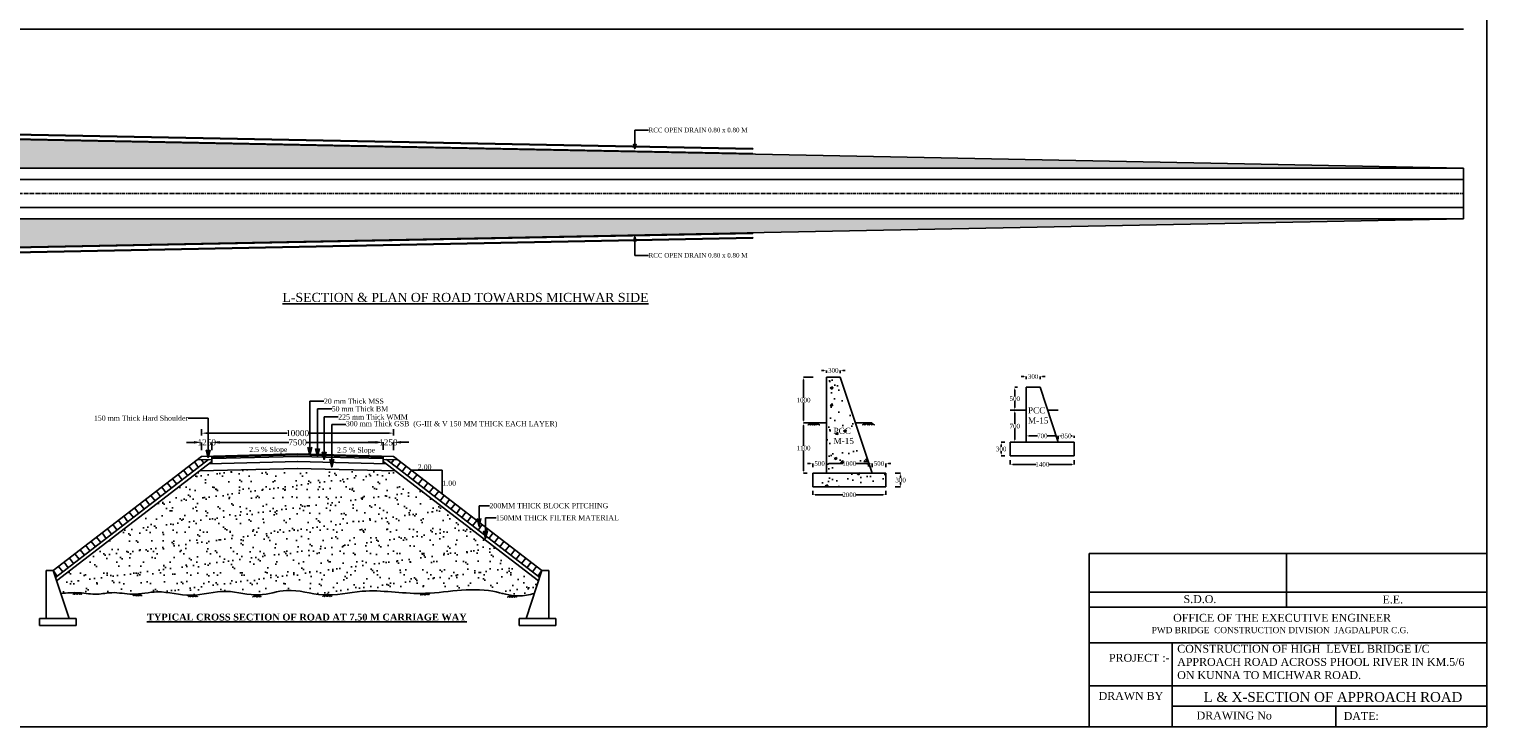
# Model space of a CAD drawing. Header units: millimetres. Extents: x -23405881 to 3617165, y -104267 to 345864.
# Tile 2 of 3: x 969840 to 1257007, y 37774 to 175225. Entities that reach past the tile are written whole.
import ezdxf

# ---------------------------------------------------------------- set-up
doc = ezdxf.new("R2010")
doc.units = ezdxf.units.MM
doc.header["$MEASUREMENT"] = 0
doc.linetypes.add('CENTERX2', pattern=[4, 2.5, -0.5, 0.5, -0.5])
doc.linetypes.add('HIDDEN', pattern=[0.375, 0.25, -0.125])
doc.styles.get("Standard").update_dxf_attribs({"font": 'times.ttf'})
doc.styles.add('style1', font='txt.shx', dxfattribs={"height": 1})
doc.dimstyles.get("Standard").update_dxf_attribs({"dimtxt": 400, "dimasz": 215, "dimexe": 0.18, "dimexo": 0.0625, "dimgap": 0.09, "dimtad": 0, "dimtih": 1, "dimtoh": 1, "dimdec": 0, "dimzin": 4, "dimdsep": 46, "dimtxsty": 'Standard', "dimblk": 'OPEN90', "dimcen": 0, "dimadec": 0, "dimazin": 1, "dimtfac": 1, "dimtdec": 0, "dimtix": 1, "dimtofl": 0, "dimtmove": 0, "dimatfit": 3, "dimldrblk": 'OPEN30', "dimfxl": 0, "dimtolj": 1, "dimtzin": 0, "dimarcsym": 0})
pattern_1 = [(50, (-4038229.3, -40873), (5379.4514, -470.641), [562.5, -6187.5]), (355, (-4038229.3, -40873), (-1040.635, 5641.441), [450, -4950]), (100.45144, (-4037781, -40912), (4338.8164, 5170.8), [478.0514, -5258.566]), (46.1842, (-4038229, -39373), (8004.31, -1241.395), [843.75, -9281.25]), (96.63564, (-4037562, -39476), (7009.965, 7305.89), [717.078, -7887.853]), (351.18416, (-4038229, -39373), (7009.965, 7305.89), [675, -7425]), (21, (-4037479.3, -39748), (4476.803, -3019.6417), [562.5, -6187.5]), (326, (-4037479.3, -39748), (1824.865, 5438.6253), [450, -4950]), (71.45144, (-4037106.3, -39999.6), (6301.668, 2418.9836), [478.0514, -5258.566]), (37.5, (-4038229.3, -40873), (91.1989, 2496.7039), [0, -4890, 0, -5025, 0, -4968.75]), (7.5, (-4038229.3, -40873), (1973.0215, 2958.0878), [0, -2865, 0, -4777.5, 0, -1893.75]), (327.5, (-4039901.8, -40873), (4003.6683, -169.1615), [0, -1875, 0, -5850, 0, -7762.5]), (317.5, (-4040652, -40873), (4373.8963, 750.7874), [0, -2437.5, 0, -3885, 0, -5512.5])]
pattern_2 = [(37.5, (0, 7998.4), (-62.9934, 1926.8238), [0, -1520, 0, -1700, 0, -1625]), (7.5, (0, 7998.4), (1769.7767, 2822.146), [0, -820, 0, -1370, 0, -525]), (327.5, (-1230, 7998.4), (3114.1419, 5.659), [0, -500, 0, -1800, 0, -2350]), (317.5, (-1230, 7998.4), (3006.1266, 877.6756), [0, -250, 0, -1180, 0, -1350])]

# ---------------------------------------------------------------- blocks, each defined once
blk = doc.blocks.new('*D114')
at = {"color": 0, "linetype": 'Continuous', "lineweight": -2, "transparency": 16777216}
for p, q in [((1126405, 107992), (1125905, 107992)), ((1126905, 107486), (1126905, 107992)), ((1129605, 107477), (1129605, 107992)), ((1130105, 107992), (1130605, 107992))]:
    blk.add_line(p, q, dxfattribs=at)
at = {"color": 0, "linetype": 'Continuous', "transparency": 16777216}
for points in [[(1126405, 108075), (1126405, 107908), (1126905, 107992)], [(1130105, 108075), (1130105, 107908), (1129605, 107992)]]:
    blk.add_solid(points, dxfattribs=at)
at = {"layer": 'Defpoints', "color": 0, "linetype": 'Continuous', "transparency": 16777216}
for p in [(1126905, 107486), (1129605, 107992), (1129605, 107477)]:
    blk.add_point(p, dxfattribs=at)
at = {"color": 0, "linetype": 'Continuous', "transparency": 16777216, "insert": (1128255, 107992), "char_height": 500, "attachment_point": 5}
blk.add_mtext('\\A1;{\\H1.8x;300}', dxfattribs=at)
blk = doc.blocks.new('*D115')
at = {"color": 0, "linetype": 'Continuous', "lineweight": -2, "transparency": 16777216}
for p, q in [((1124322, 106639), (1122392, 106639)), ((1122392, 106139), (1122392, 102597)), ((1122392, 98139), (1122392, 101681)), ((1124205, 97639), (1122392, 97639))]:
    blk.add_line(p, q, dxfattribs=at)
at = {"color": 0, "linetype": 'Continuous', "transparency": 16777216}
for points in [[(1122309, 106139), (1122475, 106139), (1122392, 106639)], [(1122309, 98139), (1122475, 98139), (1122392, 97639)]]:
    blk.add_solid(points, dxfattribs=at)
at = {"layer": 'Defpoints', "color": 0, "linetype": 'Continuous', "transparency": 16777216}
for p in [(1124322, 106639), (1122392, 97639), (1124205, 97639)]:
    blk.add_point(p, dxfattribs=at)
at = {"color": 0, "linetype": 'Continuous', "transparency": 16777216, "insert": (1122392, 102139), "char_height": 500, "attachment_point": 5}
blk.add_mtext('\\A1;{\\H1.8x;1000}', dxfattribs=at)
blk = doc.blocks.new('*D116')
at = {"color": 0, "linetype": 'Continuous', "lineweight": -2, "transparency": 16777216}
for p, q in [((1124205, 97639), (1122392, 97639)), ((1122392, 97139), (1122392, 93147)), ((1122392, 88239), (1122392, 92231)), ((1123125, 87739), (1122392, 87739))]:
    blk.add_line(p, q, dxfattribs=at)
at = {"color": 0, "linetype": 'Continuous', "transparency": 16777216}
for points in [[(1122309, 97139), (1122475, 97139), (1122392, 97639)], [(1122309, 88239), (1122475, 88239), (1122392, 87739)]]:
    blk.add_solid(points, dxfattribs=at)
at = {"layer": 'Defpoints', "color": 0, "linetype": 'Continuous', "transparency": 16777216}
for p in [(1124205, 97639), (1122392, 87739), (1123125, 87739)]:
    blk.add_point(p, dxfattribs=at)
at = {"color": 0, "linetype": 'Continuous', "transparency": 16777216, "insert": (1122392, 92689), "char_height": 500, "attachment_point": 5}
blk.add_mtext('\\A1;{\\H1.8x;1100}', dxfattribs=at)
blk = doc.blocks.new('*D117')
at = {"color": 0, "linetype": 'Continuous', "lineweight": -2, "transparency": 16777216}
for p, q in [((1140449, 87739), (1141528, 87739)), ((1141527, 87239), (1141527, 86847)), ((1140472, 85039), (1141528, 85039)), ((1141527, 85539), (1141527, 85931))]:
    blk.add_line(p, q, dxfattribs=at)
at = {"color": 0, "linetype": 'Continuous', "transparency": 16777216}
for points in [[(1141444, 87239), (1141611, 87239), (1141527, 87739)], [(1141444, 85539), (1141611, 85539), (1141527, 85039)]]:
    blk.add_solid(points, dxfattribs=at)
at = {"layer": 'Defpoints', "color": 0, "linetype": 'Continuous', "transparency": 16777216}
for p in [(1140449, 87739), (1140472, 85039), (1141527, 85039)]:
    blk.add_point(p, dxfattribs=at)
at = {"color": 0, "linetype": 'Continuous', "transparency": 16777216, "insert": (1141527, 86389), "char_height": 500, "attachment_point": 5}
blk.add_mtext('\\A1;{\\H1.8x;300}', dxfattribs=at)
blk = doc.blocks.new('*D118')
at = {"color": 0, "linetype": 'Continuous', "lineweight": -2, "transparency": 16777216}
for p, q in [((1124205, 84267), (1124205, 83496)), ((1124705, 83496), (1130114, 83496)), ((1138105, 83496), (1132696, 83496)), ((1138605, 84267), (1138605, 83496))]:
    blk.add_line(p, q, dxfattribs=at)
at = {"color": 0, "linetype": 'Continuous', "transparency": 16777216}
for points in [[(1124705, 83580), (1124705, 83413), (1124205, 83496)], [(1138105, 83580), (1138105, 83413), (1138605, 83496)]]:
    blk.add_solid(points, dxfattribs=at)
at = {"layer": 'Defpoints', "color": 0, "linetype": 'Continuous', "transparency": 16777216}
for p in [(1124205, 84267), (1138605, 84267), (1138605, 83496)]:
    blk.add_point(p, dxfattribs=at)
at = {"color": 0, "linetype": 'Continuous', "transparency": 16777216, "insert": (1131405, 83496), "char_height": 500, "attachment_point": 5}
blk.add_mtext('\\A1;{\\H1.8x;2000}', dxfattribs=at)
blk = doc.blocks.new('*D135')
at = {"color": 0, "linetype": 'Continuous', "lineweight": -2, "transparency": 16777216}
for p, q in [((1126905, 89135), (1126905, 89666)), ((1127405, 89666), (1130178, 89666)), ((1135405, 89666), (1132633, 89666)), ((1135905, 88931), (1135905, 89666))]:
    blk.add_line(p, q, dxfattribs=at)
at = {"color": 0, "linetype": 'Continuous', "transparency": 16777216}
for points in [[(1127405, 89749), (1127405, 89582), (1126905, 89666)], [(1135405, 89749), (1135405, 89582), (1135905, 89666)]]:
    blk.add_solid(points, dxfattribs=at)
at = {"layer": 'Defpoints', "color": 0, "linetype": 'Continuous', "transparency": 16777216}
for p in [(1126905, 89135), (1135905, 89666), (1135905, 88931)]:
    blk.add_point(p, dxfattribs=at)
at = {"color": 0, "linetype": 'Continuous', "transparency": 16777216, "insert": (1131405, 89666), "char_height": 500, "attachment_point": 5}
blk.add_mtext('\\A1;{\\H1.8x;1000}', dxfattribs=at)
blk = doc.blocks.new('*D136')
at = {"color": 0, "linetype": 'Continuous', "lineweight": -2, "transparency": 16777216}
for p, q in [((1123705, 89666), (1123205, 89666)), ((1124205, 88914), (1124205, 89666)), ((1126905, 89135), (1126905, 89666)), ((1127405, 89666), (1127905, 89666))]:
    blk.add_line(p, q, dxfattribs=at)
at = {"color": 0, "linetype": 'Continuous', "transparency": 16777216}
for points in [[(1123705, 89749), (1123705, 89582), (1124205, 89666)], [(1127405, 89749), (1127405, 89582), (1126905, 89666)]]:
    blk.add_solid(points, dxfattribs=at)
at = {"layer": 'Defpoints', "color": 0, "linetype": 'Continuous', "transparency": 16777216}
for p in [(1126905, 89666), (1126905, 89135), (1124205, 88914)]:
    blk.add_point(p, dxfattribs=at)
at = {"color": 0, "linetype": 'Continuous', "transparency": 16777216, "insert": (1125555, 89666), "char_height": 500, "attachment_point": 5}
blk.add_mtext('\\A1;{\\H1.8x;500}', dxfattribs=at)
blk = doc.blocks.new('*D119')
at = {"color": 0, "linetype": 'Continuous', "lineweight": -2, "transparency": 16777216}
for p, q in [((1135405, 89666), (1134905, 89666)), ((1135905, 88931), (1135905, 89666)), ((1138605, 88915), (1138605, 89666)), ((1139105, 89666), (1139605, 89666))]:
    blk.add_line(p, q, dxfattribs=at)
at = {"color": 0, "linetype": 'Continuous', "transparency": 16777216}
for points in [[(1135405, 89749), (1135405, 89582), (1135905, 89666)], [(1139105, 89749), (1139105, 89582), (1138605, 89666)]]:
    blk.add_solid(points, dxfattribs=at)
at = {"layer": 'Defpoints', "color": 0, "linetype": 'Continuous', "transparency": 16777216}
for p in [(1138605, 89666), (1135905, 88931), (1138605, 88915)]:
    blk.add_point(p, dxfattribs=at)
at = {"color": 0, "linetype": 'Continuous', "transparency": 16777216, "insert": (1137255, 89666), "char_height": 500, "attachment_point": 5}
blk.add_mtext('\\A1;{\\H1.8x;500}', dxfattribs=at)
blk = doc.blocks.new('*D123')
at = {"color": 0, "linetype": 'Continuous', "lineweight": -2, "transparency": 16777216}
for p, q in [((1165783, 106784), (1165283, 106784)), ((1166283, 106278), (1166283, 106784)), ((1168983, 106269), (1168983, 106784)), ((1169483, 106784), (1169983, 106784))]:
    blk.add_line(p, q, dxfattribs=at)
at = {"color": 0, "linetype": 'Continuous', "transparency": 16777216}
for points in [[(1165783, 106867), (1165783, 106700), (1166283, 106784)], [(1169483, 106867), (1169483, 106700), (1168983, 106784)]]:
    blk.add_solid(points, dxfattribs=at)
at = {"layer": 'Defpoints', "color": 0, "linetype": 'Continuous', "transparency": 16777216}
for p in [(1166283, 106278), (1168983, 106784), (1168983, 106269)]:
    blk.add_point(p, dxfattribs=at)
at = {"color": 0, "linetype": 'Continuous', "transparency": 16777216, "insert": (1167633, 106784), "char_height": 500, "attachment_point": 5}
blk.add_mtext('\\A1;{\\H1.8x;300}', dxfattribs=at)
blk = doc.blocks.new('*D124')
at = {"color": 0, "linetype": 'Continuous', "lineweight": -2, "transparency": 16777216}
for p, q in [((1164522, 104665), (1164013, 104665)), ((1164014, 104165), (1164014, 102873)), ((1164014, 100665), (1164014, 101957)), ((1164469, 100165), (1164013, 100165))]:
    blk.add_line(p, q, dxfattribs=at)
at = {"color": 0, "linetype": 'Continuous', "transparency": 16777216}
for points in [[(1163930, 104165), (1164097, 104165), (1164014, 104665)], [(1163930, 100665), (1164097, 100665), (1164014, 100165)]]:
    blk.add_solid(points, dxfattribs=at)
at = {"layer": 'Defpoints', "color": 0, "linetype": 'Continuous', "transparency": 16777216}
for p in [(1164522, 104665), (1164014, 100165), (1164469, 100165)]:
    blk.add_point(p, dxfattribs=at)
at = {"color": 0, "linetype": 'Continuous', "transparency": 16777216, "insert": (1164014, 102415), "char_height": 500, "attachment_point": 5}
blk.add_mtext('\\A1;{\\H1.8x;500}', dxfattribs=at)
blk = doc.blocks.new('*D125')
at = {"color": 0, "linetype": 'Continuous', "lineweight": -2, "transparency": 16777216}
for p, q in [((1164660, 100165), (1164013, 100165)), ((1164014, 99665), (1164014, 97474)), ((1164014, 94365), (1164014, 96556)), ((1164417, 93865), (1164013, 93865))]:
    blk.add_line(p, q, dxfattribs=at)
at = {"color": 0, "linetype": 'Continuous', "transparency": 16777216}
for points in [[(1163930, 99665), (1164097, 99665), (1164014, 100165)], [(1163930, 94365), (1164097, 94365), (1164014, 93865)]]:
    blk.add_solid(points, dxfattribs=at)
at = {"layer": 'Defpoints', "color": 0, "linetype": 'Continuous', "transparency": 16777216}
for p in [(1164660, 100165), (1164014, 93865), (1164417, 93865)]:
    blk.add_point(p, dxfattribs=at)
at = {"color": 0, "linetype": 'Continuous', "transparency": 16777216, "insert": (1164014, 97015), "char_height": 500, "attachment_point": 5}
blk.add_mtext('\\A1;{\\H1.8x;700}', dxfattribs=at)
blk = doc.blocks.new('*D126')
at = {"color": 0, "linetype": 'Continuous', "lineweight": -2, "transparency": 16777216}
for p, q in [((1162026, 93865), (1161334, 93865)), ((1161334, 93365), (1161334, 92973)), ((1161334, 91665), (1161334, 92057)), ((1162044, 91165), (1161334, 91165))]:
    blk.add_line(p, q, dxfattribs=at)
at = {"color": 0, "linetype": 'Continuous', "transparency": 16777216}
for points in [[(1161251, 93365), (1161418, 93365), (1161334, 93865)], [(1161251, 91665), (1161418, 91665), (1161334, 91165)]]:
    blk.add_solid(points, dxfattribs=at)
at = {"layer": 'Defpoints', "color": 0, "linetype": 'Continuous', "transparency": 16777216}
for p in [(1162026, 93865), (1161334, 91165), (1162044, 91165)]:
    blk.add_point(p, dxfattribs=at)
at = {"color": 0, "linetype": 'Continuous', "transparency": 16777216, "insert": (1161334, 92515), "char_height": 500, "attachment_point": 5}
blk.add_mtext('\\A1;{\\H1.8x;300}', dxfattribs=at)
blk = doc.blocks.new('*D127')
at = {"color": 0, "linetype": 'Continuous', "lineweight": -2, "transparency": 16777216}
for p, q in [((1163133, 90325), (1163133, 89485)), ((1163633, 89485), (1168206, 89485)), ((1175233, 89485), (1170661, 89485)), ((1175733, 90325), (1175733, 89485))]:
    blk.add_line(p, q, dxfattribs=at)
at = {"color": 0, "linetype": 'Continuous', "transparency": 16777216}
for points in [[(1163633, 89569), (1163633, 89402), (1163133, 89485)], [(1175233, 89569), (1175233, 89402), (1175733, 89485)]]:
    blk.add_solid(points, dxfattribs=at)
at = {"layer": 'Defpoints', "color": 0, "linetype": 'Continuous', "transparency": 16777216}
for p in [(1163133, 90325), (1175733, 90325), (1175733, 89485)]:
    blk.add_point(p, dxfattribs=at)
at = {"color": 0, "linetype": 'Continuous', "transparency": 16777216, "insert": (1169433, 89485), "char_height": 500, "attachment_point": 5}
blk.add_mtext('\\A1;{\\H1.8x;1400}', dxfattribs=at)
blk = doc.blocks.new('*D137')
at = {"color": 0, "linetype": 'Continuous', "lineweight": -2, "transparency": 16777216}
for p, q in [((1166283, 93865), (1166283, 95084)), ((1166783, 95084), (1168485, 95084)), ((1172083, 95084), (1170382, 95084)), ((1172583, 94475), (1172583, 95084))]:
    blk.add_line(p, q, dxfattribs=at)
at = {"color": 0, "linetype": 'Continuous', "transparency": 16777216}
for points in [[(1166783, 95167), (1166783, 95000), (1166283, 95084)], [(1172083, 95167), (1172083, 95000), (1172583, 95084)]]:
    blk.add_solid(points, dxfattribs=at)
at = {"layer": 'Defpoints', "color": 0, "linetype": 'Continuous', "transparency": 16777216}
for p in [(1172583, 95084), (1166283, 93865), (1172583, 94475)]:
    blk.add_point(p, dxfattribs=at)
at = {"color": 0, "linetype": 'Continuous', "transparency": 16777216, "insert": (1169433, 95084), "char_height": 500, "attachment_point": 5}
blk.add_mtext('\\A1;{\\H1.8x;700}', dxfattribs=at)
blk = doc.blocks.new('*D128')
at = {"color": 0, "linetype": 'Continuous', "lineweight": -2, "transparency": 16777216}
for p, q in [((1172583, 94669), (1172583, 95084)), ((1173083, 95084), (1173212, 95084)), ((1175233, 95084), (1175105, 95084)), ((1175733, 94741), (1175733, 95084))]:
    blk.add_line(p, q, dxfattribs=at)
at = {"color": 0, "linetype": 'Continuous', "transparency": 16777216}
for points in [[(1173083, 95167), (1173083, 95001), (1172583, 95084)], [(1175233, 95167), (1175233, 95001), (1175733, 95084)]]:
    blk.add_solid(points, dxfattribs=at)
at = {"layer": 'Defpoints', "color": 0, "linetype": 'Continuous', "transparency": 16777216}
for p in [(1175733, 95084), (1172583, 94669), (1175733, 94741)]:
    blk.add_point(p, dxfattribs=at)
at = {"color": 0, "linetype": 'Continuous', "transparency": 16777216, "insert": (1174158, 95084), "char_height": 500, "attachment_point": 5}
blk.add_mtext('\\A1;{\\H1.8x;350}', dxfattribs=at)
blk = doc.blocks.new('*D130')
at = {"color": 0, "linetype": 'Continuous', "lineweight": -2, "transparency": 16777216}
for p, q in [((1005845, 92317), (1005845, 93825)), ((1007345, 93825), (1021013, 93825)), ((1038095, 93825), (1024428, 93825)), ((1039595, 92317), (1039595, 93825))]:
    blk.add_line(p, q, dxfattribs=at)
at = {"color": 0, "linetype": 'Continuous', "transparency": 16777216}
for points in [[(1007345, 94075), (1007345, 93575), (1005845, 93825)], [(1038095, 94075), (1038095, 93575), (1039595, 93825)]]:
    blk.add_solid(points, dxfattribs=at)
at = {"layer": 'Defpoints', "color": 0, "linetype": 'Continuous', "transparency": 16777216}
for p in [(1005845, 92317), (1039595, 93825), (1039595, 92317)]:
    blk.add_point(p, dxfattribs=at)
at = {"color": 0, "linetype": 'Continuous', "transparency": 16777216, "insert": (1022720, 93825), "char_height": 500, "attachment_point": 5}
blk.add_mtext('\\A1;{\\H2.4x;7500}', dxfattribs=at)
blk = doc.blocks.new('*D131')
at = {"color": 0, "linetype": 'Continuous', "lineweight": -2, "transparency": 16777216}
for p, q in [((1002320, 93821), (1000820, 93821)), ((1003820, 92263), (1003820, 93821)), ((1005845, 92314), (1005845, 93821)), ((1007345, 93821), (1008845, 93821))]:
    blk.add_line(p, q, dxfattribs=at)
at = {"color": 0, "linetype": 'Continuous', "transparency": 16777216}
for points in [[(1002320, 94071), (1002320, 93571), (1003820, 93821)], [(1007345, 94071), (1007345, 93571), (1005845, 93821)]]:
    blk.add_solid(points, dxfattribs=at)
at = {"layer": 'Defpoints', "color": 0, "linetype": 'Continuous', "transparency": 16777216}
for p in [(1003820, 92263), (1005845, 93821), (1005845, 92314)]:
    blk.add_point(p, dxfattribs=at)
at = {"color": 0, "linetype": 'Continuous', "transparency": 16777216, "insert": (1004833, 93821), "char_height": 500, "attachment_point": 5}
blk.add_mtext('\\A1;{\\H2.4x;1250}', dxfattribs=at)
blk = doc.blocks.new('*D132')
at = {"color": 0, "linetype": 'Continuous', "lineweight": -2, "transparency": 16777216}
for p, q in [((1038095, 93827), (1036595, 93827)), ((1039595, 92320), (1039595, 93827)), ((1041620, 92269), (1041620, 93827)), ((1043120, 93827), (1044620, 93827))]:
    blk.add_line(p, q, dxfattribs=at)
at = {"color": 0, "linetype": 'Continuous', "transparency": 16777216}
for points in [[(1038095, 94077), (1038095, 93577), (1039595, 93827)], [(1043120, 94077), (1043120, 93577), (1041620, 93827)]]:
    blk.add_solid(points, dxfattribs=at)
at = {"layer": 'Defpoints', "color": 0, "linetype": 'Continuous', "transparency": 16777216}
for p in [(1039595, 92320), (1041620, 93827), (1041620, 92269)]:
    blk.add_point(p, dxfattribs=at)
at = {"color": 0, "linetype": 'Continuous', "transparency": 16777216, "insert": (1040608, 93827), "char_height": 500, "attachment_point": 5}
blk.add_mtext('\\A1;{\\H2.4x;1250}', dxfattribs=at)
blk = doc.blocks.new('*D133')
at = {"color": 0, "linetype": 'Continuous', "lineweight": -2, "ltscale": 10000, "transparency": 16777216}
for p, q in [((1003820, 95171), (1003820, 96434)), ((1004820, 95634), (1020641, 95634)), ((1040620, 95634), (1024800, 95634)), ((1041620, 95171), (1041620, 96434))]:
    blk.add_line(p, q, dxfattribs=at)
at = {"color": 0, "linetype": 'Continuous', "ltscale": 10000, "transparency": 16777216}
for points in [[(1004820, 95801), (1004820, 95468), (1003820, 95634)], [(1040620, 95801), (1040620, 95468), (1041620, 95634)]]:
    blk.add_solid(points, dxfattribs=at)
at = {"layer": 'Defpoints', "color": 0, "linetype": 'Continuous', "ltscale": 10000, "transparency": 16777216}
for p in [(1041620, 95634), (1003820, 94171), (1041620, 94171)]:
    blk.add_point(p, dxfattribs=at)
at = {"color": 0, "linetype": 'Continuous', "ltscale": 10000, "transparency": 16777216, "insert": (1022720, 95634), "char_height": 500, "attachment_point": 5}
blk.add_mtext('\\A1;{\\H2.4x;10000}', dxfattribs=at)

msp = doc.modelspace()

# ---------------------------------------------------------------- hatches: boundary and pattern name
at = {"linetype": 'Continuous'}
h = msp.add_hatch(dxfattribs=at)
h.set_pattern_fill('AR-SAND', color=0, scale=1000)
h.set_pattern_definition(pattern_2)
h.paths.add_polyline_path([(872427.3, 155306.8), (872427.3, 147860.2), (1252427.3, 147860.2)])
h = msp.add_hatch(dxfattribs=at)
h.set_pattern_fill('AR-SAND', color=0, scale=1000)
h.set_pattern_definition(pattern_2)
h.paths.add_polyline_path([(872427.3, 137860.2), (872427.3, 130413.7), (1252427.3, 137860.2)])
h = msp.add_hatch(dxfattribs=at)
h.set_pattern_fill('AR-CONC', color=0, scale=750)
h.set_pattern_definition(pattern_1)
h.paths.add_polyline_path([(1129605, 106638.7), (1126905, 106638.7), (1126905, 87738.7), (1135905, 87738.7)])
h.paths.add_polyline_path([(1129897, 88811.1), (1132804.8, 88811.1), (1132804.8, 90532.8), (1129897, 90532.8)], flags=24)
h.paths.add_polyline_path([(1124425.2, 88811.1), (1126668.6, 88811.1), (1126668.6, 90532.8), (1124425.2, 90532.8)], flags=9)
h = msp.add_hatch(dxfattribs=at)
h.set_pattern_fill('AR-SAND', color=0, scale=1687.5)
h.set_pattern_definition([(37.5, (-2683508.8, -44313.6), (-106.3013, 3251.5151), [0, -2565, 0, -2868.75, 0, -2742.1875]), (7.5, (-2683509, -44313.6), (2986.498, 4762.3715), [0, -1383.75, 0, -2311.875, 0, -885.9375]), (327.5, (-2685584.4, -44313.6), (5255.1144, 9.5497), [0, -843.75, 0, -3037.5, 0, -3965.625]), (317.5, (-2685584.4, -44313.6), (5072.8386, 1481.0775), [0, -421.875, 0, -1991.25, 0, -2278.125])])
edge = h.paths.add_edge_path()
edge.add_spline(control_points=[(976070.3, 64058.2), (977280.8, 64159.7), (979697.5, 64362.4), (983050.4, 63667.1), (986528.5, 64488.8), (990471.5, 63529.1), (995662.9, 64921.6), (1001843.3, 62954.4), (1008515.9, 65238.2), (1014836.6, 63038.2), (1021123.4, 65450.2), (1027893.2, 62990.3), (1036716.7, 65293.9), (1047874.1, 63078.1), (1058277.6, 65827.6), (1065604, 63169.7), (1068336.1, 63814.2), (1069370.3, 64058.2)], knot_values=[0, 0, 0, 0, 3632.61249661, 7251.99583555, 10082.69115307, 14140.52517411, 19090.76568569, 25733.83776049, 32762.46346276, 39254.23712413, 44739.03352901, 51944.43682739, 59675.03302413, 71327.02979177, 85470.92350386, 90624.33607967, 93763.32939907, 93763.32939907, 93763.32939907, 93763.32939907], degree=3, periodic=0)
edge.add_line((1069370.3, 64058.2), (1070192.5, 66524.8))
edge.add_line((1070192.5, 66524.8), (1042028.2, 88189.6))
edge.add_line((1042028.2, 88189.6), (1022720.3, 88672.3))
edge.add_line((1022720.3, 88672.3), (1003412.4, 88189.6))
edge.add_line((1003412.4, 88189.6), (975248.1, 66524.8))
edge.add_line((975248.1, 66524.8), (976070.3, 64058.2))
h = msp.add_hatch(dxfattribs=at)
h.set_pattern_fill('AR-CONC', color=0, scale=750)
h.set_pattern_definition(pattern_1)
h.paths.add_polyline_path([(1124205, 87738.7), (1124205, 85038.7), (1138605, 85038.7), (1138605, 87738.7)])

# ---------------------------------------------------------------- linework, layer by layer
at = {"color": 0, "linetype": 'Continuous', "ltscale": 10000}
for p, q in [((1257007.3, 37773.9), (1257007.3, 345864.2)), ((930927.3, 175224.7), (1252427.3, 175224.7)), ((832427.3, 147860.2), (1252427.3, 147860.2)), ((1252427.3, 147860.2), (1252427.3, 137860.2)), ((892427.3, 145610.2), (1252427.3, 145610.2)), ((832427.3, 137860.2), (1252427.3, 137860.2)), ((892427.3, 140110.2), (1252427.3, 140110.2)), ((1045189.2, 88312.9), (1051189.2, 88312.9)), ((1051189.2, 88312.9), (1051189.2, 83697.5)), ((1178665.8, 71946.5), (1178665.8, 37773.9))]:
    msp.add_line(p, q, dxfattribs=at)
at = {"color": 0, "linetype": 'Continuous'}
for p, q in [((831427.3, 156110.2), (1252427.3, 147860.2)), ((952427.3, 154839.3), (1112427.3, 151703.9)), ((952427.3, 154689.3), (1112427.3, 151553.9)), ((952427.3, 153889.1), (1112427.3, 150753.7)), ((1112427.3, 151703.9), (1112427.3, 151553.9)), ((1112427.3, 150753.7), (1112427.3, 150603.7)), ((1252427.3, 137860.2), (831427.3, 129610.2)), ((1112427.3, 135116.8), (1112427.3, 134966.7)), ((1112427.3, 134966.7), (952427.3, 131831.3)), ((1112427.3, 134166.6), (952427.3, 131031.2)), ((1112427.3, 134016.5), (952427.3, 130881.2)), ((1112427.3, 134166.6), (1112427.3, 134016.5)), ((1126905, 106638.7), (1129605, 106638.7)), ((1126905, 106638.7), (1126905, 87738.7)), ((1129605, 106638.7), (1135905, 87738.7)), ((1166283.4, 104665.1), (1166283.4, 93865.1)), ((1166283.4, 104665.1), (1168983.4, 104665.1)), ((1168983.4, 104665.1), (1172583.4, 93865.1)), ((1124205, 97638.7), (1126905, 97638.7)), ((1132605, 97638.7), (1135905, 97638.7)), ((1163133.4, 100165.1), (1166283.4, 100165.1)), ((1170483.4, 100165.1), (1172583.4, 100165.1)), ((1163133.4, 93865.1), (1163133.4, 91165.1)), ((1163133.4, 93865.1), (1175733.4, 93865.1)), ((1175733.4, 93865.1), (1175733.4, 91165.1)), ((1003820.3, 91058.2), (974570.3, 68558.2)), ((1005201.6, 90417.5), (975022.1, 67202.6)), ((1005845.3, 90061.1), (975248.1, 66524.8)), ((1001321.4, 89136), (1002142.2, 88064.2)), ((1002391.4, 89959.1), (1003212.2, 88887.3)), ((1002913, 90360.3), (1005845.3, 90433.6)), ((1003768.2, 90381.7), (1004282.3, 89710.4)), ((1003820.3, 91058.2), (1022720.3, 91530.7)), ((1005226.9, 89585.4), (1022758, 90023.7)), ((1005845.3, 90928.8), (1022724.8, 91350.7)), ((1005845.3, 91108.8), (1005845.3, 89600.8)), ((1005845.3, 90613.7), (1022732.6, 91035.8)), ((1022682.6, 90023.7), (1040213.7, 89585.4)), ((1022707.9, 91035.8), (1039595.3, 90613.7)), ((1022715.8, 91350.7), (1039595.3, 90928.8)), ((1022720.3, 91530.7), (1041620.3, 91058.2)), ((1039595.3, 91108.8), (1039595.3, 89600.8)), ((1039595.3, 90433.6), (1042527.5, 90360.3)), ((1039595.3, 90061.1), (1070192.5, 66524.8)), ((1040239, 90417.5), (1070418.4, 67202.6)), ((1041672.3, 90381.7), (1041158.3, 89710.4)), ((1041620.3, 91058.2), (1070870.3, 68558.2)), ((1043049.1, 89959.1), (1042228.3, 88887.3)), ((1044119.2, 89136), (1043298.4, 88064.2)), ((1163133.4, 91165.1), (1175733.4, 91165.1)), ((998111.3, 86666.6), (998932.1, 85594.8)), ((999181.3, 87489.8), (1000002.1, 86417.9)), ((1000251.4, 88312.9), (1001072.1, 87241)), ((1003412.4, 88189.6), (1022791.7, 88674.1)), ((1022648.9, 88674.1), (1042028.2, 88189.6)), ((1045189.2, 88312.9), (1044368.4, 87241)), ((1046259.2, 87489.8), (1045438.4, 86417.9)), ((1047329.3, 86666.6), (1046508.5, 85594.8)), ((1124205, 87738.7), (1138605, 87738.7)), ((1124205, 87738.7), (1124205, 85038.7)), ((1138605, 87738.7), (1138605, 85038.7)), ((993831.1, 83374.2), (994651.9, 82302.4)), ((994901.1, 84197.3), (995721.9, 83125.5)), ((995971.2, 85020.4), (996792, 83948.6)), ((997041.2, 85843.5), (997862, 84771.7)), ((1048399.3, 85843.5), (1047578.5, 84771.7)), ((1049469.4, 85020.4), (1048648.6, 83948.6)), ((1050539.4, 84197.3), (1049718.6, 83125.5)), ((1051609.5, 83374.2), (1050788.7, 82302.4)), ((1124205, 85038.7), (1138605, 85038.7)), ((990620.9, 80904.9), (991441.7, 79833)), ((991691, 81728), (992511.8, 80656.2)), ((992761, 82551.1), (993581.8, 81479.3)), ((1052679.5, 82551.1), (1051858.7, 81479.3)), ((1053749.6, 81728), (1052928.8, 80656.2)), ((1054819.6, 80904.9), (1053998.8, 79833)), ((986340.8, 77612.4), (987161.6, 76540.6)), ((987410.8, 78435.5), (988231.6, 77363.7)), ((988480.9, 79258.6), (989301.7, 78186.8)), ((989550.9, 80081.8), (990371.7, 79009.9)), ((1055889.6, 80081.8), (1055068.9, 79009.9)), ((1056959.7, 79258.6), (1056138.9, 78186.8)), ((1058029.7, 78435.5), (1057208.9, 77363.7)), ((1059099.8, 77612.4), (1058279, 76540.6)), ((983130.6, 75143.1), (983951.4, 74071.3)), ((984200.7, 75966.2), (985021.5, 74894.4)), ((985270.7, 76789.3), (986091.5, 75717.5)), ((1060169.8, 76789.3), (1059349, 75717.5)), ((1061239.9, 75966.2), (1060419.1, 74894.4)), ((1062309.9, 75143.1), (1061489.1, 74071.3)), ((978850.5, 71850.6), (979671.3, 70778.8)), ((979920.5, 72673.7), (980741.3, 71601.9)), ((980990.5, 73496.9), (981811.3, 72425)), ((982060.6, 74320), (982881.4, 73248.2)), ((1063380, 74320), (1062559.2, 73248.2)), ((1064450, 73496.9), (1063629.2, 72425)), ((1065520.1, 72673.7), (1064699.3, 71601.9)), ((1066590.1, 71850.6), (1065769.3, 70778.8)), ((975640.3, 69381.3), (976461.1, 68309.5)), ((976710.4, 70204.4), (977531.2, 69132.6)), ((977780.4, 71027.5), (978601.2, 69955.7)), ((1067660.1, 71027.5), (1066839.3, 69955.7)), ((1068730.2, 70204.4), (1067909.4, 69132.6)), ((1069800.2, 69381.3), (1068979.4, 68309.5)), ((973220.3, 68558.2), (974570.3, 68558.2)), ((973220.3, 68558.2), (973220.3, 59108.2)), ((974570.3, 68558.2), (977720.3, 59108.2)), ((974570.3, 68558.2), (975391.1, 67486.4)), ((1070870.3, 68558.2), (1067720.3, 59108.2)), ((1070870.3, 68558.2), (1070049.5, 67486.4)), ((1072220.3, 68558.2), (1070870.3, 68558.2)), ((1072220.3, 68558.2), (1072220.3, 59108.2)), ((971870.3, 59108.2), (979070.3, 59108.2)), ((971870.3, 59108.2), (971870.3, 57758.2)), ((971870.3, 57758.2), (979070.3, 57758.2)), ((979070.3, 59108.2), (979070.3, 57758.2)), ((1073570.3, 59108.2), (1066370.3, 59108.2)), ((1066370.3, 59108.2), (1066370.3, 57758.2)), ((1073570.3, 57758.2), (1066370.3, 57758.2)), ((1073570.3, 59108.2), (1073570.3, 57758.2)), ((815708.9, 37773.9), (1257007.3, 37773.9))]:
    msp.add_line(p, q, dxfattribs=at)
at = {"color": 0, "linetype": 'CENTERX2', "ltscale": 300}
msp.add_line((822427.3, 142860.2), (1252427.3, 142860.2), dxfattribs=at)
at = {"color": 0, "linetype": 'HIDDEN'}
for p, q in [((1123988.3, 97605.2), (1123218.5, 97265.3)), ((1124405.4, 97591), (1123635.7, 97251.1)), ((1123904.2, 97574), (1124674, 97234.1)), ((1124906.6, 97574), (1124136.9, 97234.1)), ((1124405.4, 97591), (1125175.2, 97251.1)), ((1124822.6, 97605.2), (1125592.4, 97265.3)), ((1134781.8, 97617.9), (1134012.1, 97278.1)), ((1135199, 97603.8), (1134429.2, 97263.9)), ((1134697.8, 97586.7), (1135467.5, 97246.8)), ((1135700.2, 97586.7), (1134930.4, 97246.8)), ((1135199, 97603.8), (1135968.7, 97263.9)), ((1135616.1, 97617.9), (1136385.9, 97278.1)), ((978995.2, 64169.5), (978417.8, 63914.6)), ((979308, 64158.8), (978730.7, 63903.9)), ((978932.1, 64146), (979509.4, 63891.1)), ((979683.9, 64146), (979106.6, 63891.1)), ((979308, 64158.8), (979885.3, 63903.9)), ((979620.9, 64169.5), (980198.2, 63914.6)), ((990878.3, 63872.1), (990300.9, 63617.2)), ((991191.1, 63861.5), (990613.8, 63606.6)), ((990815.2, 63848.7), (991392.6, 63593.8)), ((991567, 63848.7), (990989.7, 63593.8)), ((991191.1, 63861.5), (991768.5, 63606.6)), ((991504, 63872.1), (992081.3, 63617.2)), ((1001799.7, 63674.4), (1001222.4, 63419.5)), ((1002112.6, 63663.7), (1001535.3, 63408.8)), ((1001736.7, 63651), (1002314, 63396.1)), ((1002488.5, 63651), (1001911.2, 63396.1)), ((1002112.6, 63663.7), (1002689.9, 63408.8)), ((1002425.5, 63674.4), (1003002.8, 63419.5)), ((1014430.5, 63655.7), (1013853.1, 63400.8)), ((1014743.3, 63645.1), (1014166, 63390.2)), ((1014367.4, 63632.3), (1014944.7, 63377.4)), ((1015119.2, 63632.3), (1014541.9, 63377.4)), ((1014743.3, 63645.1), (1015320.6, 63390.2)), ((1015056.2, 63655.7), (1015633.5, 63400.8)), ((1028228, 63725.7), (1027650.6, 63470.8)), ((1028540.8, 63715), (1027963.5, 63460.1)), ((1028164.9, 63702.3), (1028742.3, 63447.4)), ((1028916.7, 63702.3), (1028339.4, 63447.4)), ((1028540.8, 63715), (1029118.2, 63460.1)), ((1028853.7, 63725.7), (1029431, 63470.8)), ((1047480, 64046.8), (1046902.6, 63791.9)), ((1047792.8, 64036.1), (1047215.5, 63781.2)), ((1047416.9, 64023.4), (1047994.2, 63768.5)), ((1048168.7, 64023.4), (1047591.4, 63768.5)), ((1047792.8, 64036.1), (1048370.2, 63781.2)), ((1048105.7, 64046.8), (1048683, 63791.9)), ((1064652.2, 63593.7), (1064074.9, 63338.7)), ((1064965.1, 63583), (1064387.7, 63328.1)), ((1064589.2, 63570.2), (1065166.5, 63315.3)), ((1065341, 63570.2), (1064763.6, 63315.3)), ((1064965.1, 63583), (1065542.4, 63328.1)), ((1065277.9, 63593.7), (1065855.3, 63338.7))]:
    msp.add_line(p, q, dxfattribs=at)
at = {"color": 0}
for p, q in [((1178665.8, 71946.5), (1257007.3, 71946.5)), ((1217520.8, 71946.5), (1217520.8, 61354)), ((1178821.3, 64324.8), (1257007.3, 64324.8)), ((1178665.8, 61354), (1257007.3, 61354)), ((1178665.8, 54330.1), (1198188.2, 54330.1)), ((1195014.4, 54330.1, -33750), (1195014.4, 37773.9, -33750)), ((1195014.4, 54330.1), (1195014.4, 37773.9)), ((1198188.2, 54330.1), (1257007.3, 54330.1)), ((1178665.8, 45873.7, 949), (1198188.2, 45873.7, 8160.4)), ((1198188.2, 45873.7, 12282.3), (1257007.3, 45873.7, 34009.5)), ((1195014.4, 41823.7, -33750), (1257007.3, 41823.7, 386.8)), ((1227246.6, 41823.7), (1227246.6, 37773.9))]:
    msp.add_line(p, q, dxfattribs=at)
at = {"color": 0, "linetype": 'Continuous'}
msp.add_spline([(976070.3, 64058.2), (979700.6, 64186.5), (983309.6, 63911.6), (986124.7, 64207.6), (990171.8, 63912.3), (995101.8, 64359.6), (1001712.2, 63701.7), (1008699.6, 64462.2), (1015154.5, 63771.4), (1020568.4, 64650.2), (1027720.3, 63773.4), (1035418.2, 64483.2), (1047062.5, 64058.2), (1061200.2, 64477.3), (1066271.2, 63559.4), (1069370.3, 64058.2)], degree=3, dxfattribs=at)

# ---------------------------------------------------------------- texts
for s, insert, char_height, attachment_point in [('RCC OPEN DRAIN 0.80 x 0.80 M', (1091868.7, 155344.2), 900, 4), ('RCC OPEN DRAIN 0.80 x 0.80 M', (1091868.7, 130660.9), 900, 4), ('20 mm Thick MSS', (1027914.9, 101919.9), 1012.5, 4), ('50 mm Thick BM', (1029438.4, 100419.5), 1012.5, 4), ('150 mm Thick Hard Shoulder', (1001151.6, 98587.5), 1012.5, 6), ('225 mm Thick WMM', (1030721.4, 98817.8), 1012.5, 4), ('300 mm Thick GSB  (G-III & V 150 MM THICK EACH LAYER)', (1032242.5, 97340.7), 1012.5, 4), ('200MM THICK BLOCK PITCHING', (1060517.9, 81337.6), 1012.5, 4), ('150MM THICK FILTER MATERIAL', (1061814.1, 78950.4), 1012.5, 4)]:
    msp.add_mtext(s, dxfattribs=dict(at, insert=insert, char_height=char_height, attachment_point=attachment_point))
at = {"color": 0, "attachment_point": 1}
for s, insert, char_height in [('{\\LL-SECTION & PLAN OF ROAD TOWARDS MICHWAR SIDE }', (1019736.7, 123271.4), 1800), ('PCC\\PM-15', (1166603.3, 100728.8), 1200), ('PCC\\PM-15', (1128297.1, 96695.6), 1200), ('2.5 % Slope', (1013197.9, 92927.5), 1012.5), ('2.5 % Slope', (1030500.1, 92822.9), 1012.5), ('{\\fTimes New Roman|b1|i0|c0|p18;\\LTYPICAL CROSS SECTION OF ROAD AT 7.50 M CARRIAGE WAY\\fTimes New Roman|b0|i0|c0|p18; }', (993044.9, 60076), 1350)]:
    msp.add_mtext(s, dxfattribs=dict(at, insert=insert, char_height=char_height))
at = {"color": 0, "linetype": 'Continuous', "char_height": 1012.5, "width": 9282.328, "attachment_point": 6}
for s, insert in [('2.00', (1049106.3, 88959.8)), ('1.00', (1053945.1, 85774.4))]:
    msp.add_mtext(s, dxfattribs=dict(at, insert=insert))
at = {"color": 0, "attachment_point": 1, "style": 'style1'}
for s, insert, char_height in [('{\\fTimes New Roman|b0|i0|c0|p18;S.D.O.                         }', (1197257.7, 63717.5, 33750), 1555.2), ('{\\fTimes New Roman|b0|i0|c0|p18;E.E.                         }', (1236454.4, 63649), 1555.2), ('{\\fTimes New Roman|b0|i0|c0|p18;                      OFFICE OF THE EXECUTIVE ENGINEER \\P       \\H0.7813x;          PWD BRIDGE  CONSTRUCTION DIVISION  JAGDALPUR C.G. \\H1.28x;  }', (1182288.4, 60033.1, -27000), 1555.2), ('{\\fTimes New Roman|b0|i0|c0|p18;PROJECT :-                       }', (1182565, 52149.4, -33750), 1555.2), ('{\\fTimes New Roman|b0|i0|c0|p18;DRAWN BY                        }', (1180535.3, 44642.7, 33750), 1555.2), ('{\\fTimes New Roman|b0|i0|c0|p18;L & X-SECTION OF APPROACH ROAD     }', (1201198.7, 44633.2), 1944), ('{\\fTimes New Roman|b0|i0|c0|p18;DRAWING No                      }', (1199833.5, 40783), 1555.2), ('{\\fTimes New Roman|b0|i0|c0|p18;DATE:                       }', (1228810.4, 40691.1, 33750), 1555.2)]:
    msp.add_mtext(s, dxfattribs=dict(at, insert=insert, char_height=char_height))
at = {"color": 0, "insert": (1196012.6, 53937.5), "char_height": 1555.2, "width": 59066.613, "attachment_point": 1, "style": 'style1'}
msp.add_mtext('\\A1;{\\fTimes New Roman|b0|i0|c0|p18;CONSTRUCTION OF HIGH  LEVEL BRIDGE I/C APPROACH ROAD ACROSS PHOOL RIVER IN KM.5/6 ON KUNNA TO MICHWAR ROAD.}', dxfattribs=at)

# ---------------------------------------------------------------- dimensions: what is measured, and where the dimension line sits
at = {"color": 0, "linetype": 'Continuous'}
for base, p1, p2, text, picture, middle in [((1122392.1, 97638.7), (1124322.4, 106638.7), (1124205, 97638.7), '{\\H1.8x;1000}', '*D115', (1122392.1, 102138.7)), ((1122392.1, 87738.7), (1124205, 97638.7), (1123125.3, 87738.7), '{\\H1.8x;1100}', '*D116', (1122392.1, 92688.7))]:
    dim = msp.add_linear_dim(base=base, p1=p1, p2=p2, angle=90, text=text, dimstyle='Standard', override={"dimtxt": 500, "dimasz": 500, "dimfxl": 300}, dxfattribs=at)
    dim.commit()
    dim.dimension.update_dxf_attribs({"geometry": picture, "text_midpoint": middle, "dimtype": 160})
for base, p1, p2, text, override, picture, middle in [((1129605, 107991.6), (1126905, 107485.6), (1129605, 107477.1), '{\\H1.8x;300}', {"dimtxt": 500, "dimasz": 500, "dimfxl": 300}, '*D114', (1128255, 107991.6)), ((1168983.4, 106783.5), (1166283.4, 106277.6), (1168983.4, 106269), '{\\H1.8x;300}', {"dimtxt": 500, "dimasz": 500, "dimfxl": 300}, '*D123', (1167633.4, 106783.5)), ((1172583.4, 95083.6), (1166283.4, 93865.1), (1172583.4, 94474.7), '{\\H1.8x;700}', {"dimtxt": 500, "dimasz": 500, "dimfxl": 300}, '*D137', (1169433.4, 95083.6)), ((1175733.4, 95083.9), (1172583.4, 94669), (1175733.4, 94741.2), '{\\H1.8x;350}', {"dimtxt": 500, "dimasz": 500, "dimfxl": 300}, '*D128', (1174158.4, 95083.9)), ((1005845.3, 93820.9), (1003820.3, 92262.9), (1005845.3, 92313.6), '{\\H2.4x;1250}', {"dimtxt": 500, "dimasz": 1500, "dimfxl": 300}, '*D131', (1004832.8, 93820.9)), ((1039595.3, 93824.6), (1005845.3, 92317.2), (1039595.3, 92317.2), '{\\H2.4x;7500}', {"dimtxt": 500, "dimasz": 1500, "dimfxl": 300}, '*D130', (1022720.3, 93824.6)), ((1041620.3, 93826.9), (1039595.3, 92319.6), (1041620.3, 92268.9), '{\\H2.4x;1250}', {"dimtxt": 500, "dimasz": 1500, "dimfxl": 300}, '*D132', (1040607.8, 93826.9)), ((1126905, 89665.8), (1124205, 88913.7), (1126905, 89135.2), '{\\H1.8x;500}', {"dimtxt": 500, "dimasz": 500, "dimfxl": 300}, '*D136', (1125555, 89665.8)), ((1135905.1, 89665.8), (1126905, 89135.2), (1135905.1, 88930.6), '{\\H1.8x;1000}', {"dimtxt": 500, "dimasz": 500, "dimfxl": 300}, '*D135', (1131405.1, 89665.8)), ((1138605, 89665.8), (1135905.1, 88930.6), (1138605, 88915.4), '{\\H1.8x;500}', {"dimtxt": 500, "dimasz": 500, "dimfxl": 300}, '*D119', (1137255.1, 89665.8)), ((1175733.4, 89485.4), (1163133.4, 90325.1), (1175733.4, 90325.1), '{\\H1.8x;1400}', {"dimtxt": 500, "dimasz": 500, "dimfxl": 300}, '*D127', (1169433.4, 89485.4)), ((1138605, 83496.4), (1124205, 84267.4), (1138605, 84267.4), '{\\H1.8x;2000}', {"dimtxt": 500, "dimasz": 500, "dimfxl": 300}, '*D118', (1131405, 83496.4))]:
    dim = msp.add_linear_dim(base=base, p1=p1, p2=p2, text=text, dimstyle='Standard', override=override, dxfattribs=at)
    dim.commit()
    dim.dimension.update_dxf_attribs({"geometry": picture, "text_midpoint": middle})
for base, p1, p2, text, picture, middle in [((1164013.6, 100165.1), (1164522, 104665.1), (1164469.5, 100165.1), '{\\H1.8x;500}', '*D124', (1164013.6, 102415.1)), ((1164013.6, 93865.1), (1164660.4, 100165.1), (1164417.4, 93865.1), '{\\H1.8x;700}', '*D125', (1164013.6, 97015.1)), ((1161334.2, 91165.1), (1162025.8, 93865.1), (1162043.9, 91165.1), '{\\H1.8x;300}', '*D126', (1161334.2, 92515.1)), ((1141527.4, 85038.7), (1140448.5, 87738.7), (1140472.2, 85038.7), '{\\H1.8x;300}', '*D117', (1141527.4, 86388.7))]:
    dim = msp.add_linear_dim(base=base, p1=p1, p2=p2, angle=90, text=text, dimstyle='Standard', override={"dimtxt": 500, "dimasz": 500, "dimfxl": 300}, dxfattribs=at)
    dim.commit()
    dim.dimension.update_dxf_attribs({"geometry": picture, "text_midpoint": middle})
at = {"color": 0, "linetype": 'Continuous', "ltscale": 10000}
dim = msp.add_linear_dim(base=(1041620.3, 95634.3), p1=(1003820.3, 94171), p2=(1041620.3, 94171), text='{\\H2.4x;10000}', dimstyle='Standard', override={"dimtxt": 500, "dimasz": 1000, "dimexe": 800, "dimexo": 1000, "dimfxl": 300}, dxfattribs=at)
dim.commit()
dim.dimension.update_dxf_attribs({"geometry": '*D133', "text_midpoint": (1022720.3, 95634.3)})

# ---------------------------------------------------------------- leaders
at = {"color": 0, "linetype": 'Continuous', "annotation_type": 0, "has_hookline": 1}
for points, override, hookline_direction, text_width in [([(1089150, 151701.1), (1089150, 155344.2), (1091868.6, 155344.2)], {"dimtxt": 900, "dimasz": 935, "dimexe": 300, "dimexo": 300, "dimfxl": 300}, 0, 18777.4), ([(1089150, 134304), (1089150, 130660.9), (1091868.6, 130660.9)], {"dimtxt": 900, "dimasz": 935, "dimexe": 300, "dimexo": 300, "dimfxl": 300}, 0, 18777.4), ([(1025131.9, 91374.1), (1025131.9, 101919.9), (1027914.8, 101919.9)], {"dimtxt": 500, "dimasz": 1500, "dimfxl": 300}, 0, 11309), ([(1005095, 90845.9), (1005095, 98587.5), (1001151.7, 98587.5)], {"dimtxt": 500, "dimasz": 1500, "dimfxl": 300}, 1, 17771.7), ([(1026655.4, 91102.1), (1026655.4, 100419.5), (1029438.3, 100419.5)], {"dimtxt": 500, "dimasz": 1500, "dimfxl": 300}, 0, 10652.8), ([(1027938.5, 90470.9), (1027938.5, 98817.8), (1030721.4, 98817.8)], {"dimtxt": 500, "dimasz": 1500, "dimfxl": 300}, 0, 13182.9), ([(1029459.6, 88993.7), (1029459.6, 97340.7), (1032242.4, 97340.7)], {"dimtxt": 500, "dimasz": 1500, "dimfxl": 300}, 0, 40157.6), ([(1058461.8, 77309.2), (1058461.8, 81337.6), (1060517.8, 81337.6)], {"dimtxt": 500, "dimasz": 1500, "dimfxl": 300}, 0, 22580.1), ([(1059757.9, 74921.9), (1059757.9, 78950.4), (1061814, 78950.4)], {"dimtxt": 500, "dimasz": 1500, "dimfxl": 300}, 0, 23172.2)]:
    msp.add_leader(points, dimstyle='Standard', override=override, dxfattribs=dict(at, hookline_direction=hookline_direction, text_width=text_width))

doc.saveas('drawing.dxf')
